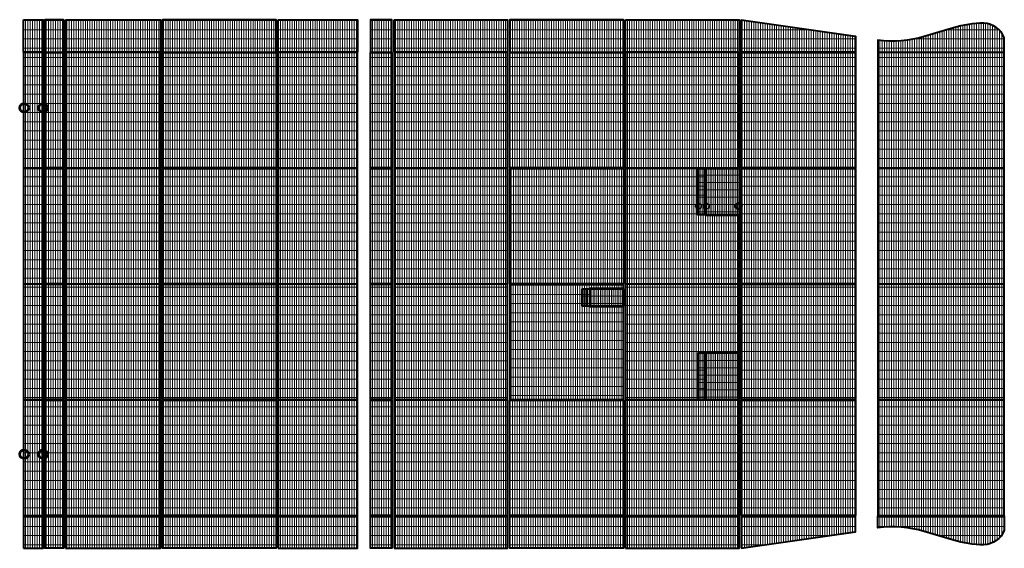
# Model space of a CAD drawing. Header units: millimetres. Extents: x -176817 to 571382, y -58489 to 156123.
# Tile 212 of 256: x 7062 to 41091, y 79995 to 98245. Entities that reach past the tile are written whole.
import ezdxf

# ---------------------------------------------------------------- set-up
doc = ezdxf.new("R2010")
doc.units = ezdxf.units.MM
doc.header["$LTSCALE"] = 0.2
for name, color, linetype, lineweight in [('-AAA Siatka', 20, 'Continuous', 40), ('-AAA Siatka kresk 1', 132, 'Continuous', 18), ('-AAA Siatka kresk 2', 150, 'Continuous', 18), ('-AAA Widok', 2, 'Continuous', 30), ('-AAA Wymiar', 1, 'Continuous', 18)]:
    doc.layers.add(name, color=color, linetype=linetype, lineweight=lineweight)
pattern_1 = [(90, (54415.666, -64344.87), (-79.375, 5e-15), []), (180, (54415.67, -64344.87), (-4e-14, -317.5), [])]

# ---------------------------------------------------------------- blocks, each defined once
blk = doc.blocks.new('nowy podział')
at = {"layer": '-AAA Siatka kresk 1'}
h = blk.add_hatch(dxfattribs=at)
h.set_pattern_fill('GRATE', color=256, scale=100, angle=90, style=0)
h.set_pattern_definition(pattern_1)
h.paths.add_polyline_path([(680, 0), (0, 0), (0, -1115), (680, -1115)])
h = blk.add_hatch(dxfattribs=at)
h.set_pattern_fill('GRATE', color=256, scale=100, angle=90, style=0)
h.set_pattern_definition(pattern_1)
h.paths.add_polyline_path([(1384, 0), (746, 0), (746, -1115), (1384, -1115)])
h = blk.add_hatch(dxfattribs=at)
h.set_pattern_fill('GRATE', color=256, scale=100, angle=90, style=0)
h.set_pattern_definition(pattern_1)
h.paths.add_polyline_path([(4735, -1115), (4735, 0), (1458, 0), (1458, -1115)])
h = blk.add_hatch(dxfattribs=at)
h.set_pattern_fill('GRATE', color=256, scale=100, angle=90, style=0)
h.set_pattern_definition(pattern_1)
h.paths.add_polyline_path([(4809, 0), (4809, -1115), (8735, -1115), (8735, 0)])
h = blk.add_hatch(dxfattribs=at)
h.set_pattern_fill('GRATE', color=256, scale=100, angle=90, style=0)
h.set_pattern_definition(pattern_1)
h.paths.add_polyline_path([(8809, 0), (8809, -1115), (11543, -1115), (11543, 0)])
h = blk.add_hatch(dxfattribs=at)
h.set_pattern_fill('GRATE', color=256, scale=100, angle=90, style=0)
h.set_pattern_definition(pattern_1)
h.paths.add_polyline_path([(16735, -1115), (16735, 0), (12809, 0), (12809, -1115)])
h = blk.add_hatch(dxfattribs=at)
h.set_pattern_fill('GRATE', color=256, scale=100, angle=90, style=0)
h.set_pattern_definition(pattern_1)
h.paths.add_polyline_path([(24809, 0), (24809, -1115), (28754, -1115), (28754, -566)])
h = blk.add_hatch(dxfattribs=at)
h.set_pattern_fill('GRATE', color=256, scale=100, angle=90, style=0)
h.set_pattern_definition(pattern_1)
h.paths.add_polyline_path([(12735, 0), (11994, 0), (11994, -1115), (12735, -1115)])
h = blk.add_hatch(dxfattribs=at)
h.set_pattern_fill('GRATE', color=256, scale=100, angle=90, style=0)
h.set_pattern_definition(pattern_1)
h.paths.add_polyline_path([(16809, 0), (16809, -1115), (20735, -1115), (20735, 0)])
h = blk.add_hatch(dxfattribs=at)
h.set_pattern_fill('GRATE', color=256, scale=100, angle=90, style=0)
h.set_pattern_definition(pattern_1)
h.paths.add_polyline_path([(20809, 0), (20809, -1115), (24735, -1115), (24735, 0)])
h = blk.add_hatch(dxfattribs=at)
h.set_pattern_fill('GRATE', color=256, scale=100, angle=90, style=0)
h.set_pattern_definition(pattern_1)
h.paths.add_polyline_path([(32140, -277), (31140, -577, -0.106793), (29524, -706), (29524, -1115), (33901, -1115), (33901, -625, 0.30258), (33194, -120, 0.072012)])
h = blk.add_hatch(dxfattribs=at)
h.set_pattern_fill('GRATE', color=256, scale=100, angle=90, style=0)
h.set_pattern_definition(pattern_1)
h.paths.add_polyline_path([(680, -1135), (0, -1135), (0, -2897, -0.456996), (172, -3045, -0.456996), (0, -3193), (0, -5115), (680, -5115), (680, -3197, -0.418514), (528, -3047, -0.418514), (680, -2898)])
h.paths.add_polyline_path([(0, -3193, 0.456996), (172, -3045, 0.456996), (0, -2897)], flags=17)
h.paths.add_polyline_path([(680, -2898, 0.418514), (528, -3047, 0.418514), (680, -3197)], flags=17)
h = blk.add_hatch(dxfattribs=at)
h.set_pattern_fill('GRATE', color=256, scale=100, angle=90, style=0)
h.set_pattern_definition(pattern_1)
h.paths.add_polyline_path([(746, -3181), (746, -5115), (1384, -5115), (1384, -1135), (746, -1135), (746, -2914, -0.281826), (828, -3047, -0.281826)])
h.paths.add_polyline_path([(746, -3181, 0.281826), (828, -3047, 0.281826), (746, -2914)], flags=17)
h = blk.add_hatch(dxfattribs=at)
h.set_pattern_fill('GRATE', color=256, scale=100, angle=90, style=0)
h.set_pattern_definition(pattern_1)
h.paths.add_polyline_path([(4735, -1135), (1458, -1135), (1458, -5115), (4735, -5115)])
h = blk.add_hatch(dxfattribs=at)
h.set_pattern_fill('GRATE', color=256, scale=100, angle=90, style=0)
h.set_pattern_definition(pattern_1)
h.paths.add_polyline_path([(4809, -1135), (4809, -5115), (8735, -5115), (8735, -1135)])
h = blk.add_hatch(dxfattribs=at)
h.set_pattern_fill('GRATE', color=256, scale=100, angle=90, style=0)
h.set_pattern_definition(pattern_1)
h.paths.add_polyline_path([(8809, -5115), (11543, -5115), (11543, -1135), (8809, -1135)])
h = blk.add_hatch(dxfattribs=at)
h.set_pattern_fill('GRATE', color=256, scale=100, angle=90, style=0)
h.set_pattern_definition(pattern_1)
h.paths.add_polyline_path([(11994, -5115), (12735, -5115), (12735, -1135), (11994, -1135)])
h = blk.add_hatch(dxfattribs=at)
h.set_pattern_fill('GRATE', color=256, scale=100, angle=90, style=0)
h.set_pattern_definition(pattern_1)
h.paths.add_polyline_path([(12809, -5115), (16735, -5115), (16735, -1135), (12809, -1135)])
h = blk.add_hatch(dxfattribs=at)
h.set_pattern_fill('GRATE', color=256, scale=100, angle=90, style=0)
h.set_pattern_definition(pattern_1)
h.paths.add_polyline_path([(16809, -1135), (16809, -5115), (20735, -5115), (20735, -1135)])
h = blk.add_hatch(dxfattribs=at)
h.set_pattern_fill('GRATE', color=256, scale=100, angle=90, style=0)
h.set_pattern_definition(pattern_1)
h.paths.add_polyline_path([(24735, -1135), (20809, -1135), (20809, -5115), (24735, -5115)])
h = blk.add_hatch(dxfattribs=at)
h.set_pattern_fill('GRATE', color=256, scale=100, angle=90, style=0)
h.set_pattern_definition(pattern_1)
h.paths.add_polyline_path([(24809, -1135), (24809, -5115), (28754, -5115), (28754, -1135)])
h = blk.add_hatch(dxfattribs=at)
h.set_pattern_fill('GRATE', color=256, scale=100, angle=90, style=0)
h.set_pattern_definition(pattern_1)
h.paths.add_polyline_path([(29524, -5115), (33901, -5115), (33901, -1135), (29524, -1135)])
h = blk.add_hatch(dxfattribs=at)
h.set_pattern_fill('GRATE', color=256, scale=100, angle=90, style=0)
h.set_pattern_definition(pattern_1)
h.paths.add_polyline_path([(680, -5135), (0, -5135), (0, -6897, -0.456996), (172, -7045, -0.456996), (0, -7193), (0, -9115), (680, -9115), (680, -7197, -0.418514), (528, -7047, -0.418514), (680, -6898)])
h.paths.add_polyline_path([(0, -7193, 0.456996), (172, -7045, 0.456996), (0, -6897)], flags=17)
h.paths.add_polyline_path([(680, -6898, 0.418514), (528, -7047, 0.418514), (680, -7197)], flags=17)
h = blk.add_hatch(dxfattribs=at)
h.set_pattern_fill('GRATE', color=256, scale=100, angle=90, style=0)
h.set_pattern_definition(pattern_1)
h.paths.add_polyline_path([(746, -7181), (746, -9115), (1384, -9115), (1384, -5135), (746, -5135), (746, -6914, -0.281826), (828, -7047, -0.281826)])
h.paths.add_polyline_path([(746, -7181, 0.281826), (828, -7047, 0.281826), (746, -6914)], flags=17)
h = blk.add_hatch(dxfattribs=at)
h.set_pattern_fill('GRATE', color=256, scale=100, angle=90, style=0)
h.set_pattern_definition(pattern_1)
h.paths.add_polyline_path([(4735, -5135), (1458, -5135), (1458, -9115), (4735, -9115)])
h = blk.add_hatch(dxfattribs=at)
h.set_pattern_fill('GRATE', color=256, scale=100, angle=90, style=0)
h.set_pattern_definition(pattern_1)
h.paths.add_polyline_path([(4809, -5135), (4809, -9115), (8735, -9115), (8735, -5135)])
h = blk.add_hatch(dxfattribs=at)
h.set_pattern_fill('GRATE', color=256, scale=100, angle=90, style=0)
h.set_pattern_definition(pattern_1)
h.paths.add_polyline_path([(8809, -9115), (11543, -9115), (11543, -5135), (8809, -5135)])
h = blk.add_hatch(dxfattribs=at)
h.set_pattern_fill('GRATE', color=256, scale=100, angle=90, style=0)
h.set_pattern_definition(pattern_1)
h.paths.add_polyline_path([(11994, -9115), (12735, -9115), (12735, -5135), (11994, -5135)])
h = blk.add_hatch(dxfattribs=at)
h.set_pattern_fill('GRATE', color=256, scale=100, angle=90, style=0)
h.set_pattern_definition(pattern_1)
h.paths.add_polyline_path([(12809, -9115), (16735, -9115), (16735, -5135), (12809, -5135)])
h = blk.add_hatch(dxfattribs=at)
h.set_pattern_fill('GRATE', color=256, scale=100, angle=90, style=0)
h.set_pattern_definition([(90, (58415.666, -64344.87), (-79.375, 5e-15), []), (180, (58415.67, -64344.87), (-4e-14, -317.5), [])])
h.paths.add_polyline_path([(16809, -9115), (20735, -9115), (20735, -5135), (16809, -5135)])
h = blk.add_hatch(dxfattribs=at)
h.set_pattern_fill('GRATE', color=256, scale=100, angle=90, style=0)
h.set_pattern_definition(pattern_1)
h.paths.add_polyline_path([(23309, -6117), (23309, -5135), (20809, -5135), (20809, -9115), (24735, -9115), (24735, -6755), (23592, -6755), (23592, -6735), (23309, -6735), (23309, -6532, -0.356394), (23229, -6435, -0.356394), (23309, -6337), (23309, -6312, -0.356394), (23229, -6215, -0.356394)])
h.paths.add_polyline_path([(23309, -6117, 0.356394), (23229, -6215, 0.356394), (23309, -6312)], flags=17)
h.paths.add_polyline_path([(23309, -6337, 0.356394), (23229, -6435, 0.356394), (23309, -6532)], flags=17)
h.paths.add_polyline_path([(23309, -6337), (23309, -6532, 0.474498), (23429, -6435, 0.474498)], flags=16)
h.paths.add_polyline_path([(23429, -6215, 0.474498), (23309, -6117), (23309, -6312, 0.474498)], flags=16)
h.paths.add_polyline_path([(23592, -6337, 0.356394), (23512, -6435, 0.356394), (23592, -6532)], flags=16)
h.paths.add_polyline_path([(23592, -6117, 0.356394), (23512, -6215, 0.356394), (23592, -6312)], flags=16)
h.paths.add_polyline_path([(23592, -6532, -0.356394), (23512, -6435, -0.356394), (23592, -6337), (23592, -6312, -0.356394), (23512, -6215, -0.356394), (23592, -6117), (23592, -5135), (23309, -5135), (23309, -6117, -0.474498), (23429, -6215, -0.474498), (23309, -6312), (23309, -6337, -0.474498), (23429, -6435, -0.474498), (23309, -6532), (23309, -6735), (23592, -6735)], flags=17)
h = blk.add_hatch(dxfattribs=at)
h.set_pattern_fill('GRATE', color=256, scale=100, angle=90, style=0)
h.set_pattern_definition(pattern_1)
h.paths.add_polyline_path([(24809, -5135), (24809, -9115), (28754, -9115), (28754, -5135)])
h = blk.add_hatch(dxfattribs=at)
h.set_pattern_fill('GRATE', color=256, scale=100, angle=90, style=0)
h.set_pattern_definition(pattern_1)
h.paths.add_polyline_path([(29524, -9115), (33901, -9115), (33901, -5135), (29524, -5135)])
h = blk.add_hatch(dxfattribs=at)
h.set_pattern_fill('GRATE', color=256, scale=100, angle=90, style=0)
h.set_pattern_definition(pattern_1)
h.paths.add_polyline_path([(680, -9135), (0, -9135), (0, -10897, -0.456996), (172, -11045, -0.456996), (0, -11193), (0, -13115), (680, -13115), (680, -11197, -0.418514), (528, -11047, -0.418514), (680, -10898)])
h.paths.add_polyline_path([(0, -11193, 0.456996), (172, -11045, 0.456996), (0, -10897)], flags=17)
h.paths.add_polyline_path([(680, -10898, 0.418514), (528, -11047, 0.418514), (680, -11197)], flags=17)
h = blk.add_hatch(dxfattribs=at)
h.set_pattern_fill('GRATE', color=256, scale=100, angle=90, style=0)
h.set_pattern_definition(pattern_1)
h.paths.add_polyline_path([(746, -11181), (746, -13115), (1384, -13115), (1384, -9135), (746, -9135), (746, -10914, -0.281826), (828, -11047, -0.281826)])
h.paths.add_polyline_path([(746, -11181, 0.281826), (828, -11047, 0.281826), (746, -10914)], flags=17)
h = blk.add_hatch(dxfattribs=at)
h.set_pattern_fill('GRATE', color=256, scale=100, angle=90, style=0)
h.set_pattern_definition(pattern_1)
h.paths.add_polyline_path([(4735, -9135), (1458, -9135), (1458, -13115), (4735, -13115)])
h = blk.add_hatch(dxfattribs=at)
h.set_pattern_fill('GRATE', color=256, scale=100, angle=90, style=0)
h.set_pattern_definition(pattern_1)
h.paths.add_polyline_path([(4809, -9135), (4809, -13115), (8735, -13115), (8735, -9135)])
h = blk.add_hatch(dxfattribs=at)
h.set_pattern_fill('GRATE', color=256, scale=100, angle=90, style=0)
h.set_pattern_definition(pattern_1)
h.paths.add_polyline_path([(8809, -13115), (11543, -13115), (11543, -9135), (8809, -9135)])
h = blk.add_hatch(dxfattribs=at)
h.set_pattern_fill('GRATE', color=256, scale=100, angle=90, style=0)
h.set_pattern_definition(pattern_1)
h.paths.add_polyline_path([(11994, -13115), (12735, -13115), (12735, -9135), (11994, -9135)])
h = blk.add_hatch(dxfattribs=at)
h.set_pattern_fill('GRATE', color=256, scale=100, angle=90, style=0)
h.set_pattern_definition(pattern_1)
h.paths.add_polyline_path([(12809, -13115), (16735, -13115), (16735, -9135), (12809, -9135)])
h = blk.add_hatch(dxfattribs=at)
h.set_pattern_fill('GRATE', color=256, scale=100, angle=90, style=0)
h.set_pattern_definition([(90, (-31440.4, -98245.445), (-79.375, 5e-15), []), (180, (-31440.4, -98245.45), (-4e-14, -317.5), [])])
h.paths.add_polyline_path([(19592, -9908), (19592, -9268), (20735, -9268), (20735, -9135), (16809, -9135), (16809, -13115), (20735, -13115), (20735, -9908)])
h = blk.add_hatch(dxfattribs=at)
h.set_pattern_fill('GRATE', color=256, scale=100, angle=90, style=0)
h.set_pattern_definition(pattern_1)
h.paths.add_polyline_path([(23309, -12133), (23309, -13115), (20809, -13115), (20809, -9135), (24735, -9135), (24735, -11495), (23592, -11495), (23592, -11515), (23309, -11515), (23309, -11718, 0.356394), (23229, -11815, 0.356394), (23309, -11913), (23309, -11938, 0.356394), (23229, -12035, 0.356394)])
h.paths.add_polyline_path([(23309, -12133, -0.356394), (23229, -12035, -0.356394), (23309, -11938)], flags=17)
h.paths.add_polyline_path([(23309, -11913, -0.356394), (23229, -11815, -0.356394), (23309, -11718)], flags=17)
h.paths.add_polyline_path([(23309, -11913), (23309, -11718, -0.474498), (23429, -11815, -0.474498)], flags=16)
h.paths.add_polyline_path([(23429, -12035, -0.474498), (23309, -12133), (23309, -11938, -0.474498)], flags=16)
h.paths.add_polyline_path([(23592, -11913, -0.356394), (23512, -11815, -0.356394), (23592, -11718)], flags=16)
h.paths.add_polyline_path([(23592, -12133, -0.356394), (23512, -12035, -0.356394), (23592, -11938)], flags=16)
h.paths.add_polyline_path([(23592, -11718, 0.356394), (23512, -11815, 0.356394), (23592, -11913), (23592, -11938, 0.356394), (23512, -12035, 0.356394), (23592, -12133), (23592, -13115), (23309, -13115), (23309, -12133, 0.474498), (23429, -12035, 0.474498), (23309, -11938), (23309, -11913, 0.474498), (23429, -11815, 0.474498), (23309, -11718), (23309, -11515), (23592, -11515)], flags=17)
h = blk.add_hatch(dxfattribs=at)
h.set_pattern_fill('GRATE', color=256, scale=100, angle=90, style=0)
h.set_pattern_definition(pattern_1)
h.paths.add_polyline_path([(24809, -9135), (24809, -13115), (28754, -13115), (28754, -9135)])
h = blk.add_hatch(dxfattribs=at)
h.set_pattern_fill('GRATE', color=256, scale=100, angle=90, style=0)
h.set_pattern_definition(pattern_1)
h.paths.add_polyline_path([(29524, -13115), (33901, -13115), (33901, -9135), (29524, -9135)])
h = blk.add_hatch(dxfattribs=at)
h.set_pattern_fill('GRATE', color=256, scale=100, angle=90, style=0)
h.set_pattern_definition(pattern_1)
h.paths.add_polyline_path([(680, -13135), (0, -13135), (0, -14897, -0.456996), (172, -15045, -0.456996), (0, -15193), (0, -17115), (680, -17115), (680, -15197, -0.418514), (528, -15047, -0.418514), (680, -14898)])
h.paths.add_polyline_path([(0, -15193, 0.456996), (172, -15045, 0.456996), (0, -14897)], flags=17)
h.paths.add_polyline_path([(680, -14898, 0.418514), (528, -15047, 0.418514), (680, -15197)], flags=17)
h = blk.add_hatch(dxfattribs=at)
h.set_pattern_fill('GRATE', color=256, scale=100, angle=90, style=0)
h.set_pattern_definition(pattern_1)
h.paths.add_polyline_path([(746, -15181), (746, -17115), (1384, -17115), (1384, -13135), (746, -13135), (746, -14914, -0.281826), (828, -15047, -0.281826)])
h.paths.add_polyline_path([(746, -15181, 0.281826), (828, -15047, 0.281826), (746, -14914)], flags=17)
h = blk.add_hatch(dxfattribs=at)
h.set_pattern_fill('GRATE', color=256, scale=100, angle=90, style=0)
h.set_pattern_definition(pattern_1)
h.paths.add_polyline_path([(4735, -13135), (1458, -13135), (1458, -17115), (4735, -17115)])
h = blk.add_hatch(dxfattribs=at)
h.set_pattern_fill('GRATE', color=256, scale=100, angle=90, style=0)
h.set_pattern_definition(pattern_1)
h.paths.add_polyline_path([(4809, -13135), (4809, -17115), (8735, -17115), (8735, -13135)])
h = blk.add_hatch(dxfattribs=at)
h.set_pattern_fill('GRATE', color=256, scale=100, angle=90, style=0)
h.set_pattern_definition(pattern_1)
h.paths.add_polyline_path([(8809, -17115), (11543, -17115), (11543, -13135), (8809, -13135)])
h = blk.add_hatch(dxfattribs=at)
h.set_pattern_fill('GRATE', color=256, scale=100, angle=90, style=0)
h.set_pattern_definition(pattern_1)
h.paths.add_polyline_path([(11994, -17115), (12735, -17115), (12735, -13135), (11994, -13135)])
h = blk.add_hatch(dxfattribs=at)
h.set_pattern_fill('GRATE', color=256, scale=100, angle=90, style=0)
h.set_pattern_definition(pattern_1)
h.paths.add_polyline_path([(12809, -17115), (16735, -17115), (16735, -13135), (12809, -13135)])
h = blk.add_hatch(dxfattribs=at)
h.set_pattern_fill('GRATE', color=256, scale=100, angle=90, style=0)
h.set_pattern_definition(pattern_1)
h.paths.add_polyline_path([(16809, -17115), (20735, -17115), (20735, -13135), (16809, -13135)])
h = blk.add_hatch(dxfattribs=at)
h.set_pattern_fill('GRATE', color=256, scale=100, angle=90, style=0)
h.set_pattern_definition(pattern_1)
h.paths.add_polyline_path([(20809, -17115), (24735, -17115), (24735, -13135), (20809, -13135)])
h = blk.add_hatch(dxfattribs=at)
h.set_pattern_fill('GRATE', color=256, scale=100, angle=90, style=0)
h.set_pattern_definition(pattern_1)
h.paths.add_polyline_path([(24809, -13135), (24809, -17115), (28754, -17115), (28754, -13135)])
h = blk.add_hatch(dxfattribs=at)
h.set_pattern_fill('GRATE', color=256, scale=100, angle=90, style=0)
h.set_pattern_definition(pattern_1)
h.paths.add_polyline_path([(29524, -17115), (33901, -17115), (33901, -13135), (29524, -13135)])
h = blk.add_hatch(dxfattribs=at)
h.set_pattern_fill('GRATE', color=256, scale=100, angle=90, style=0)
h.set_pattern_definition(pattern_1)
h.paths.add_polyline_path([(680, -18250), (0, -18250), (0, -17135), (680, -17135)])
h = blk.add_hatch(dxfattribs=at)
h.set_pattern_fill('GRATE', color=256, scale=100, angle=90, style=0)
h.set_pattern_definition(pattern_1)
h.paths.add_polyline_path([(1384, -18250), (746, -18250), (746, -17135), (1384, -17135)])
h = blk.add_hatch(dxfattribs=at)
h.set_pattern_fill('GRATE', color=256, scale=100, angle=90, style=0)
h.set_pattern_definition(pattern_1)
h.paths.add_polyline_path([(4735, -17135), (4735, -18250), (1458, -18250), (1458, -17135)])
h = blk.add_hatch(dxfattribs=at)
h.set_pattern_fill('GRATE', color=256, scale=100, angle=90, style=0)
h.set_pattern_definition(pattern_1)
h.paths.add_polyline_path([(4809, -18250), (4809, -17135), (8735, -17135), (8735, -18250)])
h = blk.add_hatch(dxfattribs=at)
h.set_pattern_fill('GRATE', color=256, scale=100, angle=90, style=0)
h.set_pattern_definition(pattern_1)
h.paths.add_polyline_path([(8809, -18250), (8809, -17135), (11543, -17135), (11543, -18250)])
h = blk.add_hatch(dxfattribs=at)
h.set_pattern_fill('GRATE', color=256, scale=100, angle=90, style=0)
h.set_pattern_definition(pattern_1)
h.paths.add_polyline_path([(12735, -18250), (11994, -18250), (11994, -17135), (12735, -17135)])
h = blk.add_hatch(dxfattribs=at)
h.set_pattern_fill('GRATE', color=256, scale=100, angle=90, style=0)
h.set_pattern_definition(pattern_1)
h.paths.add_polyline_path([(16735, -17135), (16735, -18250), (12809, -18250), (12809, -17135)])
h = blk.add_hatch(dxfattribs=at)
h.set_pattern_fill('GRATE', color=256, scale=100, angle=90, style=0)
h.set_pattern_definition(pattern_1)
h.paths.add_polyline_path([(16809, -18250), (16809, -17135), (20735, -17135), (20735, -18250)])
h = blk.add_hatch(dxfattribs=at)
h.set_pattern_fill('GRATE', color=256, scale=100, angle=90, style=0)
h.set_pattern_definition(pattern_1)
h.paths.add_polyline_path([(20809, -18250), (20809, -17135), (24735, -17135), (24735, -18250)])
h = blk.add_hatch(dxfattribs=at)
h.set_pattern_fill('GRATE', color=256, scale=100, angle=90, style=0)
h.set_pattern_definition(pattern_1)
h.paths.add_polyline_path([(24809, -18250), (24809, -17135), (28754, -17135), (28754, -17684)])
h = blk.add_hatch(dxfattribs=at)
h.set_pattern_fill('GRATE', color=256, scale=100, angle=90, style=0)
h.set_pattern_definition(pattern_1)
h.paths.add_polyline_path([(32140, -17973), (31140, -17673, 0.106793), (29524, -17544), (29524, -17135), (33901, -17135), (33901, -17625, -0.30258), (33194, -18130, -0.072012)])
at = {"layer": '-AAA Siatka kresk 2'}
h = blk.add_hatch(dxfattribs=at)
h.set_pattern_fill('GRATE', color=256, scale=80, angle=90, style=0)
h.set_pattern_definition([(90, (54415.666, -64344.87), (-63.5, 4e-15), []), (180, (54415.67, -64344.87), (-3e-14, -254), [])])
h.paths.add_polyline_path([(24735, -5135), (23592, -5135), (23592, -6117, -0.474498), (23712, -6215, -0.474498), (23592, -6312), (23592, -6337, -0.474498), (23712, -6435, -0.474498), (23592, -6532), (23592, -6735), (24735, -6735), (24735, -6533, -0.474498), (24615, -6436, -0.474498), (24735, -6338), (24735, -6312, -0.474498), (24615, -6215, -0.474498), (24735, -6117)])
h.paths.add_polyline_path([(24735, -6117, 0.474498), (24615, -6215, 0.474498), (24735, -6312)], flags=17)
h.paths.add_polyline_path([(24735, -6338, 0.474498), (24615, -6436, 0.474498), (24735, -6533)], flags=17)
h.paths.add_polyline_path([(23592, -6337), (23592, -6532, 0.474498), (23712, -6435, 0.474498)], flags=17)
h.paths.add_polyline_path([(23712, -6215, 0.474498), (23592, -6117), (23592, -6312, 0.474498)], flags=17)
h.paths.add_polyline_path([(23592, -6117, 0.356394), (23512, -6215, 0.356394), (23592, -6312)], flags=17)
h.paths.add_polyline_path([(23592, -6337, 0.356394), (23512, -6435, 0.356394), (23592, -6532)], flags=17)
h.paths.add_polyline_path([(23309, -6337), (23309, -6532, 0.474498), (23429, -6435, 0.474498)], flags=16)
h.paths.add_polyline_path([(23309, -6117), (23309, -6312, 0.474498), (23429, -6215, 0.474498)], flags=17)
h.paths.add_polyline_path([(23592, -6312, -0.356394), (23512, -6215, -0.356394), (23592, -6117), (23592, -5135), (23309, -5135), (23309, -6117, -0.474498), (23429, -6215, -0.474498), (23309, -6312), (23309, -6337, -0.474498), (23429, -6435, -0.474498), (23309, -6532), (23309, -6735), (23592, -6735), (23592, -6532, -0.356394), (23512, -6435, -0.356394), (23592, -6337)])
h = blk.add_hatch(dxfattribs=at)
h.set_pattern_fill('GRATE', color=256, scale=80, angle=90, style=0)
h.set_pattern_definition([(90, (-23602.71, -98245.445), (-63.5, 4e-15), []), (180, (-23602.7, -98245.45), (-3e-14, -254), [])])
h.paths.add_polyline_path([(19309, -9888), (20735, -9888), (20735, -9288), (19309, -9288)])
h = blk.add_hatch(dxfattribs=at)
h.set_pattern_fill('GRATE', color=256, scale=80, angle=90, style=0)
h.set_pattern_definition([(270, (54415.666, 46094.87), (-63.5, -4e-15), []), (180, (54415.67, 46094.87), (-3e-14, 254), [])])
h.paths.add_polyline_path([(24735, -13115), (23592, -13115), (23592, -12133, 0.474498), (23712, -12035, 0.474498), (23592, -11938), (23592, -11913, 0.474498), (23712, -11815, 0.474498), (23592, -11718), (23592, -11515), (24735, -11515), (24735, -11717, 0.474498), (24615, -11814, 0.474498), (24735, -11912), (24735, -11938, 0.474498), (24615, -12035, 0.474498), (24735, -12133)])
h.paths.add_polyline_path([(24735, -12133, -0.474498), (24615, -12035, -0.474498), (24735, -11938)], flags=17)
h.paths.add_polyline_path([(24735, -11912, -0.474498), (24615, -11814, -0.474498), (24735, -11717)], flags=17)
h.paths.add_polyline_path([(23592, -11913), (23592, -11718, -0.474498), (23712, -11815, -0.474498)], flags=17)
h.paths.add_polyline_path([(23712, -12035, -0.474498), (23592, -12133), (23592, -11938, -0.474498)], flags=17)
h.paths.add_polyline_path([(23592, -12133, -0.356394), (23512, -12035, -0.356394), (23592, -11938)], flags=17)
h.paths.add_polyline_path([(23592, -11913, -0.356394), (23512, -11815, -0.356394), (23592, -11718)], flags=17)
h.paths.add_polyline_path([(23309, -11913), (23309, -11718, -0.474498), (23429, -11815, -0.474498)], flags=16)
h.paths.add_polyline_path([(23309, -12133), (23309, -11938, -0.474498), (23429, -12035, -0.474498)], flags=17)
h.paths.add_polyline_path([(23592, -11938, 0.356394), (23512, -12035, 0.356394), (23592, -12133), (23592, -13115), (23309, -13115), (23309, -12133, 0.474498), (23429, -12035, 0.474498), (23309, -11938), (23309, -11913, 0.474498), (23429, -11815, 0.474498), (23309, -11718), (23309, -11515), (23592, -11515), (23592, -11718, 0.356394), (23512, -11815, 0.356394), (23592, -11913)])
at = {"layer": '-AAA Siatka'}
for points in [[(0, 0), (680, 0), (680, -1115), (0, -1115)], [(0, -5115), (680, -5115), (680, -1135), (0, -1135)], [(0, -18250), (680, -18250), (680, -17135), (0, -17135)]]:
    blk.add_lwpolyline(points, close=True, dxfattribs=at)
at = {"layer": '-AAA Siatka', "elevation": 0}
for points in [[(746, -1115), (1384, -1115), (1384, 0), (746, 0)], [(1458, 0), (4735, 0), (4735, -1115), (1458, -1115)], [(4809, -1115), (8735, -1115), (8735, 0), (4809, 0)], [(8809, 0), (11543, 0), (11543, -1115), (8809, -1115)], [(24809, 0), (28754, -566), (28754, -1115), (24809, -1115)], [(11994, -1115), (12735, -1115), (12735, 0), (11994, 0)], [(12809, 0), (16735, 0), (16735, -1115), (12809, -1115)], [(16809, -1115), (20735, -1115), (20735, 0), (16809, 0)], [(20809, 0), (24735, 0), (24735, -1115), (20809, -1115)], [(746, -1135), (1384, -1135), (1384, -5115), (746, -5115)], [(1458, -5115), (4735, -5115), (4735, -1135), (1458, -1135)], [(4809, -1135), (8735, -1135), (8735, -5115), (4809, -5115)], [(8809, -5115), (11543, -5115), (11543, -1135), (8809, -1135)], [(11994, -1135), (12735, -1135), (12735, -5115), (11994, -5115)], [(12809, -5115), (16735, -5115), (16735, -1135), (12809, -1135)], [(16809, -1135), (20735, -1135), (20735, -5115), (16809, -5115)], [(20809, -5115), (24735, -5115), (24735, -1135), (20809, -1135)], [(24809, -1135), (28754, -1135), (28754, -5115), (24809, -5115)], [(29524, -5115), (33901, -5115), (33901, -1135), (29524, -1135)], [(0, -9115), (680, -9115), (680, -5135), (0, -5135)], [(746, -5135), (1384, -5135), (1384, -9115), (746, -9115)], [(1458, -9115), (4735, -9115), (4735, -5135), (1458, -5135)], [(4809, -5135), (8735, -5135), (8735, -9115), (4809, -9115)], [(8809, -9115), (11543, -9115), (11543, -5135), (8809, -5135)], [(11994, -5135), (12735, -5135), (12735, -9115), (11994, -9115)], [(12809, -9115), (16735, -9115), (16735, -5135), (12809, -5135)], [(16809, -5135), (20735, -5135), (20735, -9115), (16809, -9115)], [(24735, -6735), (23309, -6735), (23309, -5135), (24735, -5135)], [(24809, -5135), (28754, -5135), (28754, -9115), (24809, -9115)], [(29524, -9115), (33901, -9115), (33901, -5135), (29524, -5135)], [(0, -13115), (680, -13115), (680, -9135), (0, -9135)], [(746, -9135), (1384, -9135), (1384, -13115), (746, -13115)], [(1458, -13115), (4735, -13115), (4735, -9135), (1458, -9135)], [(4809, -9135), (8735, -9135), (8735, -13115), (4809, -13115)], [(8809, -13115), (11543, -13115), (11543, -9135), (8809, -9135)], [(11994, -9135), (12735, -9135), (12735, -13115), (11994, -13115)], [(12809, -13115), (16735, -13115), (16735, -9135), (12809, -9135)], [(20735, -9908), (19592, -9908), (19592, -9268), (20735, -9268), (20735, -9135), (16809, -9135), (16809, -13115), (20735, -13115)], [(24809, -9135), (28754, -9135), (28754, -13115), (24809, -13115)], [(29524, -13115), (33901, -13115), (33901, -9135), (29524, -9135)], [(19309, -9288), (20735, -9288), (20735, -9888), (19309, -9888)], [(24735, -11515), (23309, -11515), (23309, -13115), (24735, -13115)], [(0, -17115), (680, -17115), (680, -13135), (0, -13135)], [(746, -13135), (1384, -13135), (1384, -17115), (746, -17115)], [(1458, -17115), (4735, -17115), (4735, -13135), (1458, -13135)], [(4809, -13135), (8735, -13135), (8735, -17115), (4809, -17115)], [(8809, -17115), (11543, -17115), (11543, -13135), (8809, -13135)], [(11994, -13135), (12735, -13135), (12735, -17115), (11994, -17115)], [(12809, -17115), (16735, -17115), (16735, -13135), (12809, -13135)], [(16809, -13135), (20735, -13135), (20735, -17115), (16809, -17115)], [(20809, -17115), (24735, -17115), (24735, -13135), (20809, -13135)], [(24809, -13135), (28754, -13135), (28754, -17115), (24809, -17115)], [(29524, -17115), (33901, -17115), (33901, -13135), (29524, -13135)], [(746, -17135), (1384, -17135), (1384, -18250), (746, -18250)], [(1458, -18250), (4735, -18250), (4735, -17135), (1458, -17135)], [(4809, -17135), (8735, -17135), (8735, -18250), (4809, -18250)], [(8809, -18250), (11543, -18250), (11543, -17135), (8809, -17135)], [(11994, -17135), (12735, -17135), (12735, -18250), (11994, -18250)], [(12809, -18250), (16735, -18250), (16735, -17135), (12809, -17135)], [(16809, -17135), (20735, -17135), (20735, -18250), (16809, -18250)], [(20809, -18250), (24735, -18250), (24735, -17135), (20809, -17135)], [(24809, -18250), (28754, -17684), (28754, -17135), (24809, -17135)]]:
    blk.add_lwpolyline(points, close=True, dxfattribs=at)
for points in [[(29524, -1115), (33901, -1115), (33901, -625, 0.30258), (33194, -120, 0.072012), (32140, -277), (31134, -579, -0.106357), (29524, -706)], [(29524, -17135), (33901, -17135), (33901, -17625, -0.30258), (33194, -18130, -0.072012), (32140, -17973), (31134, -17671, 0.106357), (29524, -17544)]]:
    blk.add_lwpolyline(points, format="xyb", close=True, dxfattribs=at)
for points in [[(23592, -5135), (20809, -5135), (20809, -9115), (24735, -9115), (24735, -6755), (23592, -6755), (23592, -5135)], [(23592, -13115), (23592, -11495), (24735, -11495), (24735, -9135), (20809, -9135), (20809, -13115), (23592, -13115)], [(23592, -11515), (23309, -11515), (23309, -13115), (23592, -13115)]]:
    blk.add_lwpolyline(points, dxfattribs=at)
at = {"layer": '-AAA Widok', "color": 1, "lineweight": 53}
for centre, radius in [((22, -3045, 0), 150), ((678, -3047, 0), 150), ((24715, -6436, 0), 100), ((22, -15005, 0), 150), ((678, -15005, 0), 150)]:
    blk.add_circle(centre, radius, dxfattribs=at)
at = {"layer": '-AAA Widok', "color": 1}
for centre in [(23329, -6435, 0), (23612, -6435, 0)]:
    blk.add_circle(centre, 100, dxfattribs=at)
at = {"layer": '-AAA Wymiar'}
blk.add_line((33901, -9135, 0), (33901, -9115, 0), dxfattribs=at)

msp = doc.modelspace()

# ---------------------------------------------------------------- block references
at = {"layer": '-AAA Wymiar'}
msp.add_blockref('nowy podział', (7190.2094, 98245.4453, 0), dxfattribs=at)

doc.saveas('drawing.dxf')
